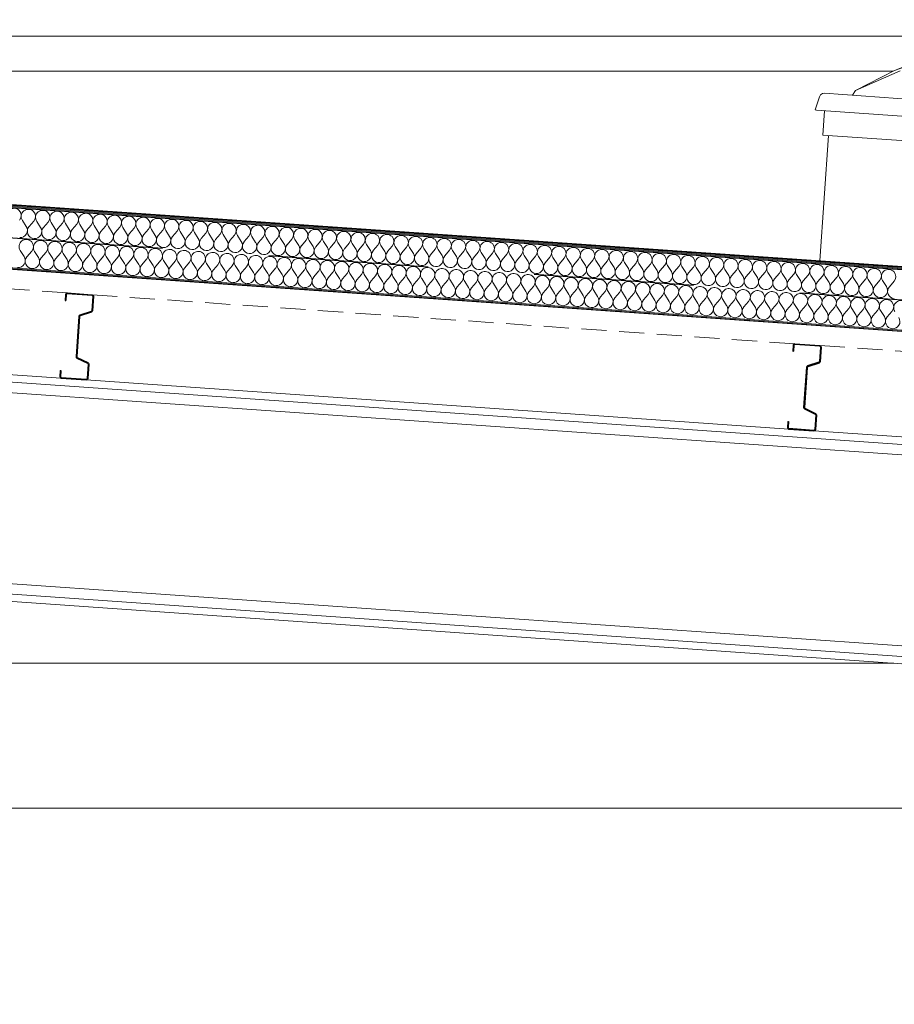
# Model space of a CAD drawing. Header units: millimetres. Extents: x 30792 to 66615, y -300 to 6970.
# Tile 31 of 58: x 50923 to 52661, y 5010 to 6968. Entities that reach past the tile are written whole.
import ezdxf

# ---------------------------------------------------------------- set-up
doc = ezdxf.new("R2010")
doc.units = ezdxf.units.MM
doc.header["$MEASUREMENT"] = 0
for name, pattern in [('Discontinu', [529.166651, 317.499995, -211.666656]), ('Pointillé', [75, 50, -25]), ('Wipeout_Contour', [1000, 0, -1000])]:
    doc.linetypes.add(name, pattern=pattern)
for name, color, linetype in [('Finitions - Etanchéité.5-Etanchéité', 7, 'Continuous'), ('Métal _ Charpente Couverture.Charp_Couv_Bard_Métal', 7, 'Continuous'), ('Métal _ Charpente.Charp_Couv_Bard_Métal', 7, 'Continuous'), ('Métal _ Finitions.Charp_Couv_Bard_Méta', 7, 'Continuous'), ('Nouveau_Plâtrerie _ Plafonds (Finition).Plâtrerie', 7, 'Continuous'), ('Nouveau_Structure _ Murs maçonnés.GO', 7, 'Continuous')]:
    doc.layers.add(name, color=color, linetype=linetype)
pattern_1 = [(135, (0, 0), (79.54951, 79.54951), []), (135, (-26.52, -26.52), (79.54951, 79.54951), [])]

# ---------------------------------------------------------------- blocks, each defined once
blk = doc.blocks.new('Élément de coupe_32')
at = {"layer": 'Nouveau_Structure _ Murs maçonnés.GO', "color": 251, "linetype": 'Continuous', "lineweight": 15, "true_color": 0x6a6a6a}
blk.add_line((40780, 5400), (56777.3, 5400), dxfattribs=at)
blk = doc.blocks.new('*X38')
at = {"layer": 'Finitions - Etanchéité.5-Etanchéité', "linetype": 'Continuous', "lineweight": 15, "true_color": 0x2e45b3}
blk.add_hatch(color=175, dxfattribs=at).paths.add_polyline_path([(63618.3, 5705.5), (63618.3, 5707.5), (48778.3, 6745.3), (48778.3, 6743.3)])
blk = doc.blocks.new('*X39')
at = {"layer": 'Finitions - Etanchéité.5-Etanchéité', "linetype": 'Continuous', "lineweight": 15, "true_color": 0x6a6a6a}
blk.add_hatch(color=251, dxfattribs=at).paths.add_polyline_path([(63618.3, 5707.5), (63618.3, 5709.5), (48778.3, 6747.3), (48778.3, 6745.3)])
blk = doc.blocks.new('*X40')
at = {"layer": 'Finitions - Etanchéité.5-Etanchéité', "linetype": 'Continuous', "lineweight": 15, "true_color": 0xe8e8e8}
blk.add_hatch(color=254, dxfattribs=at).paths.add_polyline_path([(63618.3, 5709.5), (63618.3, 5711.6), (48778.3, 6749.3), (48778.3, 6747.3)])
blk = doc.blocks.new('*X41')
at = {"layer": 'Finitions - Etanchéité.5-Etanchéité', "color": 2, "linetype": 'Continuous', "lineweight": 15, "true_color": 0xfee600}
for p, q in [((50928, 6568.6), (50935.7, 6556.6)), ((50950.8, 6567), (50941.4, 6556.2)), ((50956.5, 6566.6), (50964.2, 6554.6)), ((50979.3, 6565), (50969.9, 6554.2)), ((50985, 6564.6), (50992.7, 6552.6)), ((51007.8, 6563), (50998.4, 6552.2)), ((51013.5, 6562.6), (51021.2, 6550.6)), ((51036.3, 6561), (51026.9, 6550.2)), ((51042, 6560.6), (51049.7, 6548.6)), ((51064.8, 6559), (51055.4, 6548.2)), ((51070.5, 6558.6), (51078.2, 6546.6)), ((51093.3, 6557), (51083.9, 6546.2)), ((51099, 6556.6), (51106.7, 6544.6)), ((51121.8, 6555), (51112.4, 6544.2)), ((51127.5, 6554.6), (51135.2, 6542.6)), ((51150.3, 6553), (51140.9, 6542.2)), ((51156, 6552.6), (51163.7, 6540.6)), ((51178.8, 6551), (51169.4, 6540.2)), ((51184.5, 6550.6), (51192.2, 6538.7)), ((51207.3, 6549.1), (51197.9, 6538.3)), ((51213, 6548.7), (51220.7, 6536.7)), ((51235.8, 6547.1), (51226.4, 6536.3)), ((51241.5, 6546.7), (51249.2, 6534.7)), ((51264.3, 6545.1), (51254.9, 6534.3)), ((51270, 6544.7), (51277.7, 6532.7)), ((51292.8, 6543.1), (51283.4, 6532.3)), ((51298.5, 6542.7), (51306.3, 6530.7)), ((51321.3, 6541.1), (51312, 6530.3)), ((51327, 6540.7), (51334.8, 6528.7)), ((51349.8, 6539.1), (51340.5, 6528.3)), ((51355.5, 6538.7), (51363.3, 6526.7)), ((51378.3, 6537.1), (51369, 6526.3)), ((51384, 6536.7), (51391.8, 6524.7)), ((51406.8, 6535.1), (51397.5, 6524.3)), ((51412.5, 6534.7), (51420.3, 6522.7)), ((51435.3, 6533.1), (51426, 6522.3)), ((51441, 6532.7), (51448.8, 6520.7)), ((51463.8, 6531.1), (51454.5, 6520.3)), ((51469.5, 6530.7), (51477.3, 6518.7)), ((51492.3, 6529.1), (51483, 6518.3)), ((51498, 6528.7), (51505.8, 6516.7)), ((51520.8, 6527.1), (51511.5, 6516.3)), ((51526.5, 6526.7), (51534.3, 6514.7)), ((51549.3, 6525.1), (51540, 6514.3)), ((51555, 6524.7), (51562.8, 6512.7)), ((51577.8, 6523.1), (51568.5, 6512.3)), ((51583.5, 6522.7), (51591.3, 6510.7)), ((51606.3, 6521.2), (51597, 6510.3)), ((51612, 6520.8), (51619.8, 6508.8)), ((51634.8, 6519.2), (51625.5, 6508.4)), ((51640.5, 6518.8), (51648.3, 6506.8)), ((51663.3, 6517.2), (51654, 6506.4)), ((51669, 6516.8), (51676.8, 6504.8)), ((51691.8, 6515.2), (51682.5, 6504.4)), ((51697.5, 6514.8), (51705.3, 6502.8)), ((51720.3, 6513.2), (51711, 6502.4)), ((51726, 6512.8), (51733.8, 6500.8)), ((51748.8, 6511.2), (51739.5, 6500.4)), ((51754.5, 6510.8), (51762.3, 6498.8)), ((51777.3, 6509.2), (51768, 6498.4)), ((51783, 6508.8), (51790.8, 6496.8)), ((51805.8, 6507.2), (51796.5, 6496.4)), ((51811.5, 6506.8), (51819.3, 6494.8)), ((51834.3, 6505.2), (51825, 6494.4)), ((51840, 6504.8), (51847.8, 6492.8)), ((51862.8, 6503.2), (51853.5, 6492.4)), ((51868.5, 6502.8), (51876.3, 6490.8)), ((51891.3, 6501.2), (51882, 6490.4)), ((51897, 6500.8), (51904.8, 6488.8)), ((51919.8, 6499.2), (51910.5, 6488.4)), ((51925.5, 6498.8), (51933.3, 6486.8)), ((51948.3, 6497.2), (51939, 6486.4)), ((51954, 6496.8), (51961.8, 6484.8)), ((51976.8, 6495.2), (51967.5, 6484.4)), ((51982.5, 6494.8), (51990.3, 6482.8)), ((52005.3, 6493.3), (51996, 6482.4)), ((52011, 6492.9), (52018.8, 6480.9)), ((52033.8, 6491.3), (52024.5, 6480.5)), ((52039.5, 6490.9), (52047.3, 6478.9)), ((52062.3, 6489.3), (52053, 6478.5)), ((52068, 6488.9), (52075.8, 6476.9)), ((52090.8, 6487.3), (52081.5, 6476.5)), ((52096.5, 6486.9), (52104.3, 6474.9)), ((52119.4, 6485.3), (52110, 6474.5)), ((52125.1, 6484.9), (52132.8, 6472.9)), ((52147.9, 6483.3), (52138.5, 6472.5)), ((52153.6, 6482.9), (52161.3, 6470.9)), ((52176.4, 6481.3), (52167, 6470.5)), ((52182.1, 6480.9), (52189.8, 6468.9)), ((52204.9, 6479.3), (52195.5, 6468.5)), ((52210.6, 6478.9), (52218.3, 6466.9)), ((52233.4, 6477.3), (52224, 6466.5)), ((52239.1, 6476.9), (52246.8, 6464.9)), ((52261.9, 6475.3), (52252.5, 6464.5)), ((52267.6, 6474.9), (52275.3, 6462.9)), ((52290.4, 6473.3), (52281, 6462.5)), ((52296.1, 6472.9), (52303.8, 6460.9)), ((52318.9, 6471.3), (52309.5, 6460.5)), ((52324.6, 6470.9), (52332.3, 6458.9)), ((52347.4, 6469.3), (52338, 6458.5)), ((52353.1, 6468.9), (52360.8, 6456.9)), ((52375.9, 6467.3), (52366.5, 6456.5)), ((52381.6, 6466.9), (52389.3, 6454.9)), ((52404.4, 6465.3), (52395, 6454.5)), ((52410.1, 6464.9), (52417.8, 6453)), ((52432.9, 6463.4), (52423.5, 6452.6)), ((52438.6, 6463), (52446.3, 6451)), ((52461.4, 6461.4), (52452, 6450.6)), ((52467.1, 6461), (52474.8, 6449)), ((52489.9, 6459.4), (52480.5, 6448.6)), ((52495.6, 6459), (52503.3, 6447)), ((52518.4, 6457.4), (52509, 6446.6)), ((52524.1, 6457), (52531.8, 6445)), ((52546.9, 6455.4), (52537.5, 6444.6)), ((52552.6, 6455), (52560.3, 6443)), ((52575.4, 6453.4), (52566, 6442.6)), ((52581.1, 6453), (52588.8, 6441)), ((52603.9, 6451.4), (52594.5, 6440.6)), ((52609.6, 6451), (52617.3, 6439)), ((52632.4, 6449.4), (52623, 6438.6)), ((52638.1, 6449), (52645.8, 6437)), ((52660.9, 6447.4), (52651.5, 6436.6))]:
    blk.add_line(p, q, dxfattribs=at)
for centre, start, end in [((50911.5, 6578.3), 319.1301, 212.8699), ((50940, 6576.3), 319.1301, 212.8699), ((50968.5, 6574.3), 319.1301, 212.8699), ((50997, 6572.4), 319.1301, 212.8699), ((51025.5, 6570.4), 319.1301, 212.8699), ((51054, 6568.4), 319.1301, 212.8699), ((51082.5, 6566.4), 319.1301, 212.8699), ((51111, 6564.4), 319.1301, 212.8699), ((51139.5, 6562.4), 319.1301, 212.8699), ((51168, 6560.4), 319.1301, 212.8699), ((51196.5, 6558.4), 319.1301, 212.8699), ((51225, 6556.4), 319.1301, 212.8699), ((51253.5, 6554.4), 319.1301, 212.8699), ((51282, 6552.4), 319.1301, 212.8699), ((51310.5, 6550.4), 319.1301, 212.8699), ((51339, 6548.4), 319.1301, 212.8699), ((51367.5, 6546.4), 319.1301, 212.8699), ((50923.7, 6548.8), 266, 32.8699), ((50952.2, 6546.8), 139.1301, 266), ((50952.2, 6546.8), 266, 32.8699), ((50980.7, 6544.8), 139.1301, 266), ((50980.7, 6544.8), 266, 32.8699), ((51009.2, 6542.9), 139.1301, 266), ((51009.2, 6542.9), 266, 32.8699), ((51037.7, 6540.9), 139.1301, 266), ((51037.7, 6540.9), 266, 32.8699), ((51066.2, 6538.9), 139.1301, 266), ((51066.2, 6538.9), 266, 32.8699), ((51094.7, 6536.9), 139.1301, 266), ((51094.7, 6536.9), 266, 32.8699), ((51123.2, 6534.9), 139.1301, 266), ((51123.2, 6534.9), 266, 32.8699), ((51151.7, 6532.9), 139.1301, 266), ((51151.7, 6532.9), 266, 32.8699), ((51180.2, 6530.9), 139.1301, 266), ((51396, 6544.5), 319.1301, 212.8699), ((51424.5, 6542.5), 319.1301, 212.8699), ((51453, 6540.5), 319.1301, 212.8699), ((51481.5, 6538.5), 319.1301, 212.8699), ((51510, 6536.5), 319.1301, 212.8699), ((51538.5, 6534.5), 319.1301, 212.8699), ((51567, 6532.5), 319.1301, 212.8699), ((51595.5, 6530.5), 319.1301, 212.8699), ((51624, 6528.5), 319.1301, 212.8699), ((51652.5, 6526.5), 319.1301, 212.8699), ((51180.2, 6530.9), 266, 32.8699), ((51208.7, 6528.9), 139.1301, 266), ((51208.7, 6528.9), 266, 32.8699), ((51237.2, 6526.9), 139.1301, 266), ((51237.2, 6526.9), 266, 32.8699), ((51265.8, 6524.9), 139.1301, 266), ((51265.8, 6524.9), 266, 32.8699), ((51294.3, 6522.9), 139.1301, 266), ((51294.3, 6522.9), 266, 32.8699), ((51322.8, 6520.9), 139.1301, 266), ((51322.8, 6520.9), 266, 32.8699), ((51351.3, 6518.9), 139.1301, 266), ((51351.3, 6518.9), 266, 32.8699), ((51379.8, 6516.9), 139.1301, 266), ((51379.8, 6516.9), 266, 32.8699), ((51408.3, 6515), 139.1301, 266), ((51408.3, 6515), 266, 32.8699), ((51436.8, 6513), 139.1301, 266), ((51436.8, 6513), 266, 32.8699), ((51465.3, 6511), 139.1301, 266), ((51681, 6524.5), 319.1301, 212.8699), ((51709.5, 6522.5), 319.1301, 212.8699), ((51738, 6520.5), 319.1301, 212.8699), ((51766.5, 6518.5), 319.1301, 212.8699), ((51795, 6516.5), 319.1301, 212.8699), ((51823.5, 6514.6), 319.1301, 212.8699), ((51852, 6512.6), 319.1301, 212.8699), ((51880.5, 6510.6), 319.1301, 212.8699), ((51909, 6508.6), 319.1301, 212.8699), ((51937.5, 6506.6), 319.1301, 212.8699), ((51465.3, 6511), 266, 32.8699), ((51493.8, 6509), 139.1301, 266), ((51493.8, 6509), 266, 32.8699), ((51522.3, 6507), 139.1301, 266), ((51522.3, 6507), 266, 32.8699), ((51550.8, 6505), 139.1301, 266), ((51550.8, 6505), 266, 32.8699), ((51579.3, 6503), 139.1301, 266), ((51579.3, 6503), 266, 32.8699), ((51607.8, 6501), 139.1301, 266), ((51607.8, 6501), 266, 32.8699), ((51636.3, 6499), 139.1301, 266), ((51636.3, 6499), 266, 32.8699), ((51664.8, 6497), 139.1301, 266), ((51664.8, 6497), 266, 32.8699), ((51693.3, 6495), 139.1301, 266), ((51693.3, 6495), 266, 32.8699), ((51721.8, 6493), 139.1301, 266), ((51721.8, 6493), 266, 32.8699), ((51966, 6504.6), 319.1301, 212.8699), ((51994.5, 6502.6), 319.1301, 212.8699), ((52023, 6500.6), 319.1301, 212.8699), ((52051.5, 6498.6), 319.1301, 212.8699), ((52080, 6496.6), 319.1301, 212.8699), ((52108.5, 6494.6), 319.1301, 212.8699), ((52137, 6492.6), 319.1301, 212.8699), ((52165.6, 6490.6), 319.1301, 212.8699), ((52194.1, 6488.6), 319.1301, 212.8699), ((52222.6, 6486.7), 319.1301, 212.8699), ((51750.3, 6491), 139.1301, 266), ((51750.3, 6491), 266, 32.8699), ((51778.8, 6489), 139.1301, 266), ((51778.8, 6489), 266, 32.8699), ((51807.3, 6487.1), 139.1301, 266), ((51807.3, 6487.1), 266, 32.8699), ((51835.8, 6485.1), 139.1301, 266), ((51835.8, 6485.1), 266, 32.8699), ((51864.3, 6483.1), 139.1301, 266), ((51864.3, 6483.1), 266, 32.8699), ((51892.8, 6481.1), 139.1301, 266), ((51892.8, 6481.1), 266, 32.8699), ((51921.3, 6479.1), 139.1301, 266), ((51921.3, 6479.1), 266, 32.8699), ((51949.8, 6477.1), 139.1301, 266), ((51949.8, 6477.1), 266, 32.8699), ((51978.3, 6475.1), 139.1301, 266), ((51978.3, 6475.1), 266, 32.8699), ((52006.8, 6473.1), 139.1301, 266), ((52251.1, 6484.7), 319.1301, 212.8699), ((52279.6, 6482.7), 319.1301, 212.8699), ((52308.1, 6480.7), 319.1301, 212.8699), ((52336.6, 6478.7), 319.1301, 212.8699), ((52365.1, 6476.7), 319.1301, 212.8699), ((52393.6, 6474.7), 319.1301, 212.8699), ((52422.1, 6472.7), 319.1301, 212.8699), ((52450.6, 6470.7), 319.1301, 212.8699), ((52479.1, 6468.7), 319.1301, 212.8699), ((52507.6, 6466.7), 319.1301, 212.8699), ((52006.8, 6473.1), 266, 32.8699), ((52035.3, 6471.1), 139.1301, 266), ((52035.3, 6471.1), 266, 32.8699), ((52063.8, 6469.1), 139.1301, 266), ((52063.8, 6469.1), 266, 32.8699), ((52092.3, 6467.1), 139.1301, 266), ((52092.3, 6467.1), 266, 32.8699), ((52120.8, 6465.1), 139.1301, 266), ((52120.8, 6465.1), 266, 32.8699), ((52149.3, 6463.1), 139.1301, 266), ((52149.3, 6463.1), 266, 32.8699), ((52177.8, 6461.1), 139.1301, 266), ((52177.8, 6461.1), 266, 32.8699), ((52206.3, 6459.1), 139.1301, 266), ((52206.3, 6459.1), 266, 32.8699), ((52234.8, 6457.2), 139.1301, 266), ((52234.8, 6457.2), 266, 32.8699), ((52263.3, 6455.2), 139.1301, 266), ((52263.3, 6455.2), 266, 32.8699), ((52291.8, 6453.2), 139.1301, 266), ((52536.1, 6464.7), 319.1301, 212.8699), ((52564.6, 6462.7), 319.1301, 212.8699), ((52593.1, 6460.7), 319.1301, 212.8699), ((52621.6, 6458.8), 319.1301, 212.8699), ((52650.1, 6456.8), 319.1301, 212.8699), ((52291.8, 6453.2), 266, 32.8699), ((52320.3, 6451.2), 139.1301, 266), ((52320.3, 6451.2), 266, 32.8699), ((52348.8, 6449.2), 139.1301, 266), ((52348.8, 6449.2), 266, 32.8699), ((52377.3, 6447.2), 139.1301, 266), ((52377.3, 6447.2), 266, 32.8699), ((52405.8, 6445.2), 139.1301, 266), ((52405.8, 6445.2), 266, 32.8699), ((52434.3, 6443.2), 139.1301, 266), ((52434.3, 6443.2), 266, 32.8699), ((52462.8, 6441.2), 139.1301, 266), ((52462.8, 6441.2), 266, 32.8699), ((52491.3, 6439.2), 139.1301, 266), ((52491.3, 6439.2), 266, 32.8699), ((52519.8, 6437.2), 139.1301, 266), ((52519.8, 6437.2), 266, 32.8699), ((52548.3, 6435.2), 139.1301, 266), ((52548.3, 6435.2), 266, 32.8699), ((52576.8, 6433.2), 139.1301, 266), ((52576.8, 6433.2), 266, 32.8699), ((52605.3, 6431.2), 139.1301, 266), ((52605.3, 6431.2), 266, 32.8699), ((52633.8, 6429.3), 139.1301, 266), ((52633.8, 6429.3), 266, 32.8699), ((52662.3, 6427.3), 139.1301, 266)]:
    blk.add_arc(centre, 14.3, start, end, dxfattribs=at)
blk = doc.blocks.new('*X42')
at = {"layer": 'Finitions - Etanchéité.5-Etanchéité', "color": 2, "linetype": 'Continuous', "lineweight": 15, "true_color": 0xfee600}
for p, q in [((50923.8, 6508.7), (50931.5, 6496.7)), ((50946.6, 6507.1), (50937.2, 6496.3)), ((50952.3, 6506.7), (50960, 6494.7)), ((50975.1, 6505.1), (50965.7, 6494.3)), ((50980.8, 6504.7), (50988.5, 6492.7)), ((51003.6, 6503.2), (50994.2, 6492.3)), ((51009.3, 6502.8), (51017, 6490.8)), ((51032.1, 6501.2), (51022.7, 6490.4)), ((51037.8, 6500.8), (51045.5, 6488.8)), ((51060.6, 6499.2), (51051.2, 6488.4)), ((51066.3, 6498.8), (51074.1, 6486.8)), ((51089.1, 6497.2), (51079.8, 6486.4)), ((51094.8, 6496.8), (51102.6, 6484.8)), ((51117.6, 6495.2), (51108.3, 6484.4)), ((51123.3, 6494.8), (51131.1, 6482.8)), ((51146.1, 6493.2), (51136.8, 6482.4)), ((51151.8, 6492.8), (51159.6, 6480.8)), ((51174.6, 6491.2), (51165.3, 6480.4)), ((51180.3, 6490.8), (51188.1, 6478.8)), ((51203.1, 6489.2), (51193.8, 6478.4)), ((51208.8, 6488.8), (51216.6, 6476.8)), ((51231.6, 6487.2), (51222.3, 6476.4)), ((51237.3, 6486.8), (51245.1, 6474.8)), ((51260.1, 6485.2), (51250.8, 6474.4)), ((51265.8, 6484.8), (51273.6, 6472.8)), ((51288.6, 6483.2), (51279.3, 6472.4)), ((51294.3, 6482.8), (51302.1, 6470.8)), ((51317.1, 6481.2), (51307.8, 6470.4)), ((51322.8, 6480.8), (51330.6, 6468.8)), ((51345.6, 6479.2), (51336.3, 6468.4)), ((51351.3, 6478.8), (51359.1, 6466.8)), ((51374.1, 6477.2), (51364.8, 6466.4)), ((51379.8, 6476.8), (51387.6, 6464.8)), ((51402.6, 6475.3), (51393.3, 6464.4)), ((51408.3, 6474.9), (51416.1, 6462.9)), ((51431.1, 6473.3), (51421.8, 6462.5)), ((51436.8, 6472.9), (51444.6, 6460.9)), ((51459.6, 6471.3), (51450.3, 6460.5)), ((51465.3, 6470.9), (51473.1, 6458.9)), ((51488.1, 6469.3), (51478.8, 6458.5)), ((51493.8, 6468.9), (51501.6, 6456.9)), ((51516.6, 6467.3), (51507.3, 6456.5)), ((51522.3, 6466.9), (51530.1, 6454.9)), ((51545.1, 6465.3), (51535.8, 6454.5)), ((51550.8, 6464.9), (51558.6, 6452.9)), ((51573.6, 6463.3), (51564.3, 6452.5)), ((51579.3, 6462.9), (51587.1, 6450.9)), ((51602.1, 6461.3), (51592.8, 6450.5)), ((51607.8, 6460.9), (51615.6, 6448.9)), ((51630.6, 6459.3), (51621.3, 6448.5)), ((51636.3, 6458.9), (51644.1, 6446.9)), ((51659.1, 6457.3), (51649.8, 6446.5)), ((51664.8, 6456.9), (51672.6, 6444.9)), ((51687.6, 6455.3), (51678.3, 6444.5)), ((51693.3, 6454.9), (51701.1, 6442.9)), ((51716.1, 6453.3), (51706.8, 6442.5)), ((51721.8, 6452.9), (51729.6, 6440.9)), ((51744.6, 6451.3), (51735.3, 6440.5)), ((51750.3, 6450.9), (51758.1, 6438.9)), ((51773.1, 6449.3), (51763.8, 6438.5)), ((51778.8, 6448.9), (51786.6, 6436.9)), ((51801.6, 6447.3), (51792.3, 6436.5)), ((51807.3, 6446.9), (51815.1, 6435)), ((51830.1, 6445.4), (51820.8, 6434.6)), ((51835.8, 6445), (51843.6, 6433)), ((51858.6, 6443.4), (51849.3, 6432.6)), ((51864.3, 6443), (51872.1, 6431)), ((51887.2, 6441.4), (51877.8, 6430.6)), ((51892.9, 6441), (51900.6, 6429)), ((51915.7, 6439.4), (51906.3, 6428.6)), ((51921.4, 6439), (51929.1, 6427)), ((51944.2, 6437.4), (51934.8, 6426.6)), ((51949.9, 6437), (51957.6, 6425)), ((51972.7, 6435.4), (51963.3, 6424.6)), ((51978.4, 6435), (51986.1, 6423)), ((52001.2, 6433.4), (51991.8, 6422.6)), ((52006.9, 6433), (52014.6, 6421)), ((52029.7, 6431.4), (52020.3, 6420.6)), ((52035.4, 6431), (52043.1, 6419)), ((52058.2, 6429.4), (52048.8, 6418.6)), ((52063.9, 6429), (52071.6, 6417)), ((52086.7, 6427.4), (52077.3, 6416.6)), ((52092.4, 6427), (52100.1, 6415)), ((52115.2, 6425.4), (52105.8, 6414.6)), ((52120.9, 6425), (52128.6, 6413)), ((52143.7, 6423.4), (52134.3, 6412.6)), ((52149.4, 6423), (52157.1, 6411)), ((52172.2, 6421.4), (52162.8, 6410.6)), ((52177.9, 6421), (52185.6, 6409)), ((52200.7, 6419.4), (52191.3, 6408.6)), ((52206.4, 6419), (52214.1, 6407)), ((52229.2, 6417.5), (52219.8, 6406.6)), ((52234.9, 6417.1), (52242.6, 6405.1)), ((52257.7, 6415.5), (52248.3, 6404.7)), ((52263.4, 6415.1), (52271.1, 6403.1)), ((52286.2, 6413.5), (52276.8, 6402.7)), ((52291.9, 6413.1), (52299.6, 6401.1)), ((52314.7, 6411.5), (52305.3, 6400.7)), ((52320.4, 6411.1), (52328.1, 6399.1)), ((52343.2, 6409.5), (52333.8, 6398.7)), ((52348.9, 6409.1), (52356.6, 6397.1)), ((52371.7, 6407.5), (52362.3, 6396.7)), ((52377.4, 6407.1), (52385.1, 6395.1)), ((52400.2, 6405.5), (52390.8, 6394.7)), ((52405.9, 6405.1), (52413.6, 6393.1)), ((52428.7, 6403.5), (52419.3, 6392.7)), ((52434.4, 6403.1), (52442.1, 6391.1)), ((52457.2, 6401.5), (52447.8, 6390.7)), ((52462.9, 6401.1), (52470.6, 6389.1)), ((52485.7, 6399.5), (52476.3, 6388.7)), ((52491.4, 6399.1), (52499.1, 6387.1)), ((52514.2, 6397.5), (52504.8, 6386.7)), ((52519.9, 6397.1), (52527.6, 6385.1)), ((52542.7, 6395.5), (52533.3, 6384.7)), ((52548.4, 6395.1), (52556.1, 6383.1)), ((52571.2, 6393.5), (52561.8, 6382.7)), ((52576.9, 6393.1), (52584.6, 6381.1)), ((52599.7, 6391.5), (52590.3, 6380.7)), ((52605.4, 6391.1), (52613.1, 6379.1)), ((52628.2, 6389.5), (52618.9, 6378.7)), ((52633.9, 6389.2), (52641.7, 6377.2)), ((52656.7, 6387.6), (52647.4, 6376.8))]:
    blk.add_line(p, q, dxfattribs=at)
for centre, start, end in [((50935.8, 6516.5), 319.1301, 212.8699), ((50964.3, 6514.5), 319.1301, 212.8699), ((50992.8, 6512.5), 319.1301, 212.8699), ((51021.3, 6510.5), 319.1301, 212.8699), ((51049.8, 6508.5), 319.1301, 212.8699), ((51078.3, 6506.5), 319.1301, 212.8699), ((51106.8, 6504.5), 319.1301, 212.8699), ((51135.3, 6502.5), 319.1301, 212.8699), ((51163.8, 6500.5), 319.1301, 212.8699), ((51192.3, 6498.5), 319.1301, 212.8699), ((51220.8, 6496.6), 319.1301, 212.8699), ((51249.3, 6494.6), 319.1301, 212.8699), ((51277.8, 6492.6), 319.1301, 212.8699), ((51306.3, 6490.6), 319.1301, 212.8699), ((51334.8, 6488.6), 319.1301, 212.8699), ((51363.3, 6486.6), 319.1301, 212.8699), ((50919.5, 6489), 266, 32.8699), ((50948, 6487), 139.1301, 266), ((50948, 6487), 266, 32.8699), ((50976.5, 6485), 139.1301, 266), ((50976.5, 6485), 266, 32.8699), ((51005, 6483), 139.1301, 266), ((51005, 6483), 266, 32.8699), ((51033.6, 6481), 139.1301, 266), ((51033.6, 6481), 266, 32.8699), ((51062.1, 6479), 139.1301, 266), ((51062.1, 6479), 266, 32.8699), ((51090.6, 6477), 139.1301, 266), ((51090.6, 6477), 266, 32.8699), ((51119.1, 6475), 139.1301, 266), ((51119.1, 6475), 266, 32.8699), ((51147.6, 6473), 139.1301, 266), ((51391.8, 6484.6), 319.1301, 212.8699), ((51420.3, 6482.6), 319.1301, 212.8699), ((51448.8, 6480.6), 319.1301, 212.8699), ((51477.3, 6478.6), 319.1301, 212.8699), ((51505.8, 6476.6), 319.1301, 212.8699), ((51534.3, 6474.6), 319.1301, 212.8699), ((51562.8, 6472.6), 319.1301, 212.8699), ((51591.3, 6470.6), 319.1301, 212.8699), ((51619.8, 6468.7), 319.1301, 212.8699), ((51147.6, 6473), 266, 32.8699), ((51176.1, 6471), 139.1301, 266), ((51176.1, 6471), 266, 32.8699), ((51204.6, 6469.1), 139.1301, 266), ((51204.6, 6469.1), 266, 32.8699), ((51233.1, 6467.1), 139.1301, 266), ((51233.1, 6467.1), 266, 32.8699), ((51261.6, 6465.1), 139.1301, 266), ((51261.6, 6465.1), 266, 32.8699), ((51290.1, 6463.1), 139.1301, 266), ((51290.1, 6463.1), 266, 32.8699), ((51318.6, 6461.1), 139.1301, 266), ((51318.6, 6461.1), 266, 32.8699), ((51347.1, 6459.1), 139.1301, 266), ((51347.1, 6459.1), 266, 32.8699), ((51375.6, 6457.1), 139.1301, 266), ((51375.6, 6457.1), 266, 32.8699), ((51404.1, 6455.1), 139.1301, 266), ((51404.1, 6455.1), 266, 32.8699), ((51432.6, 6453.1), 139.1301, 266), ((51648.3, 6466.7), 319.1301, 212.8699), ((51676.8, 6464.7), 319.1301, 212.8699), ((51705.3, 6462.7), 319.1301, 212.8699), ((51733.8, 6460.7), 319.1301, 212.8699), ((51762.3, 6458.7), 319.1301, 212.8699), ((51790.8, 6456.7), 319.1301, 212.8699), ((51819.3, 6454.7), 319.1301, 212.8699), ((51847.8, 6452.7), 319.1301, 212.8699), ((51876.3, 6450.7), 319.1301, 212.8699), ((51904.8, 6448.7), 319.1301, 212.8699), ((51432.6, 6453.1), 266, 32.8699), ((51461.1, 6451.1), 139.1301, 266), ((51461.1, 6451.1), 266, 32.8699), ((51489.6, 6449.1), 139.1301, 266), ((51489.6, 6449.1), 266, 32.8699), ((51518.1, 6447.1), 139.1301, 266), ((51518.1, 6447.1), 266, 32.8699), ((51546.6, 6445.1), 139.1301, 266), ((51546.6, 6445.1), 266, 32.8699), ((51575.1, 6443.1), 139.1301, 266), ((51575.1, 6443.1), 266, 32.8699), ((51603.6, 6441.1), 139.1301, 266), ((51603.6, 6441.1), 266, 32.8699), ((51632.1, 6439.2), 139.1301, 266), ((51632.1, 6439.2), 266, 32.8699), ((51660.6, 6437.2), 139.1301, 266), ((51660.6, 6437.2), 266, 32.8699), ((51689.1, 6435.2), 139.1301, 266), ((51689.1, 6435.2), 266, 32.8699), ((51717.6, 6433.2), 139.1301, 266), ((51933.4, 6446.7), 319.1301, 212.8699), ((51961.9, 6444.7), 319.1301, 212.8699), ((51990.4, 6442.7), 319.1301, 212.8699), ((52018.9, 6440.8), 319.1301, 212.8699), ((52047.4, 6438.8), 319.1301, 212.8699), ((52075.9, 6436.8), 319.1301, 212.8699), ((52104.4, 6434.8), 319.1301, 212.8699), ((52132.9, 6432.8), 319.1301, 212.8699), ((52161.4, 6430.8), 319.1301, 212.8699), ((52189.9, 6428.8), 319.1301, 212.8699), ((51717.6, 6433.2), 266, 32.8699), ((51746.1, 6431.2), 139.1301, 266), ((51746.1, 6431.2), 266, 32.8699), ((51774.6, 6429.2), 139.1301, 266), ((51774.6, 6429.2), 266, 32.8699), ((51803.1, 6427.2), 139.1301, 266), ((51803.1, 6427.2), 266, 32.8699), ((51831.6, 6425.2), 139.1301, 266), ((51831.6, 6425.2), 266, 32.8699), ((51860.1, 6423.2), 139.1301, 266), ((51860.1, 6423.2), 266, 32.8699), ((51888.6, 6421.2), 139.1301, 266), ((51888.6, 6421.2), 266, 32.8699), ((51917.1, 6419.2), 139.1301, 266), ((51917.1, 6419.2), 266, 32.8699), ((51945.6, 6417.2), 139.1301, 266), ((51945.6, 6417.2), 266, 32.8699), ((51974.1, 6415.2), 139.1301, 266), ((51974.1, 6415.2), 266, 32.8699), ((52002.6, 6413.2), 139.1301, 266), ((52218.4, 6426.8), 319.1301, 212.8699), ((52246.9, 6424.8), 319.1301, 212.8699), ((52275.4, 6422.8), 319.1301, 212.8699), ((52303.9, 6420.8), 319.1301, 212.8699), ((52332.4, 6418.8), 319.1301, 212.8699), ((52360.9, 6416.8), 319.1301, 212.8699), ((52389.4, 6414.8), 319.1301, 212.8699), ((52417.9, 6412.8), 319.1301, 212.8699), ((52446.4, 6410.9), 319.1301, 212.8699), ((52474.9, 6408.9), 319.1301, 212.8699), ((52002.6, 6413.2), 266, 32.8699), ((52031.1, 6411.3), 139.1301, 266), ((52031.1, 6411.3), 266, 32.8699), ((52059.6, 6409.3), 139.1301, 266), ((52059.6, 6409.3), 266, 32.8699), ((52088.1, 6407.3), 139.1301, 266), ((52088.1, 6407.3), 266, 32.8699), ((52116.6, 6405.3), 139.1301, 266), ((52116.6, 6405.3), 266, 32.8699), ((52145.1, 6403.3), 139.1301, 266), ((52145.1, 6403.3), 266, 32.8699), ((52173.6, 6401.3), 139.1301, 266), ((52173.6, 6401.3), 266, 32.8699), ((52202.1, 6399.3), 139.1301, 266), ((52202.1, 6399.3), 266, 32.8699), ((52230.6, 6397.3), 139.1301, 266), ((52230.6, 6397.3), 266, 32.8699), ((52259.1, 6395.3), 139.1301, 266), ((52259.1, 6395.3), 266, 32.8699), ((52287.6, 6393.3), 139.1301, 266), ((52503.4, 6406.9), 319.1301, 212.8699), ((52531.9, 6404.9), 319.1301, 212.8699), ((52560.4, 6402.9), 319.1301, 212.8699), ((52588.9, 6400.9), 319.1301, 212.8699), ((52617.4, 6398.9), 319.1301, 212.8699), ((52645.9, 6396.9), 319.1301, 212.8699), ((52674.4, 6394.9), 319.1301, 212.8699), ((52287.6, 6393.3), 266, 32.8699), ((52316.1, 6391.3), 139.1301, 266), ((52316.1, 6391.3), 266, 32.8699), ((52344.6, 6389.3), 139.1301, 266), ((52344.6, 6389.3), 266, 32.8699), ((52373.1, 6387.3), 139.1301, 266), ((52373.1, 6387.3), 266, 32.8699), ((52401.6, 6385.3), 139.1301, 266), ((52401.6, 6385.3), 266, 32.8699), ((52430.1, 6383.4), 139.1301, 266), ((52430.1, 6383.4), 266, 32.8699), ((52458.6, 6381.4), 139.1301, 266), ((52458.6, 6381.4), 266, 32.8699), ((52487.1, 6379.4), 139.1301, 266), ((52487.1, 6379.4), 266, 32.8699), ((52515.6, 6377.4), 139.1301, 266), ((52515.6, 6377.4), 266, 32.8699), ((52544.1, 6375.4), 139.1301, 266), ((52544.1, 6375.4), 266, 32.8699), ((52572.6, 6373.4), 139.1301, 266), ((52572.6, 6373.4), 266, 32.8699), ((52601.2, 6371.4), 139.1301, 266), ((52601.2, 6371.4), 266, 32.8699), ((52629.7, 6369.4), 139.1301, 266), ((52629.7, 6369.4), 266, 32.8699), ((52658.2, 6367.4), 139.1301, 266), ((52658.2, 6367.4), 266, 32.8699)]:
    blk.add_arc(centre, 14.3, start, end, dxfattribs=at)
blk = doc.blocks.new('Élément de coupe_34')
at = {"layer": 'Finitions - Etanchéité.5-Etanchéité', "linetype": 'Continuous', "lineweight": 15, "true_color": 0x3e35cc}
blk.add_hatch(color=182, dxfattribs=at).paths.add_polyline_path([(63618.3, 5583.2), (63618.3, 5585.2), (48778.3, 6623), (48778.3, 6621)])
at = {"layer": 'Finitions - Etanchéité.5-Etanchéité', "linetype": 'Continuous', "lineweight": 15, "true_color": 0x2e45b3}
h = blk.add_hatch(dxfattribs=at)
h.set_pattern_fill('Acier', color=175, style=0, pattern_type=2)
h.set_pattern_definition([(41, (0, 0), (-73.80664, 84.90483), []), (41, (-24.6, 28.3), (-73.80664, 84.90483), [])])
h.paths.add_polyline_path([(63618.3, 5582.3), (63618.3, 5583.2), (48778.3, 6621), (48778.3, 6620.1)])
at = {"layer": 'Finitions - Etanchéité.5-Etanchéité', "lineweight": 0}
for name in ['*X40', '*X39', '*X38']:
    blk.add_blockref(name, (0, 0), dxfattribs=at)
at = {"color": 254, "linetype": 'Wipeout_Contour', "lineweight": 0, "ltscale": 226218.050054}
blk.add_wipeout([(63618.3, 5645.4), (63618.3, 5705.5), (48778.3, 6743.3), (48778.3, 6683.1)], dxfattribs=at).dxf.layer = 'Finitions - Etanchéité.5-Etanchéité'
at = {"layer": 'Finitions - Etanchéité.5-Etanchéité', "lineweight": 0}
blk.add_blockref('*X41', (0, 0), dxfattribs=at)
at = {"color": 254, "linetype": 'Wipeout_Contour', "lineweight": 0, "ltscale": 226191.088457}
blk.add_wipeout([(63618.3, 5585.2), (63618.3, 5645.4), (48778.3, 6683.1), (48778.3, 6623)], dxfattribs=at).dxf.layer = 'Finitions - Etanchéité.5-Etanchéité'
at = {"layer": 'Finitions - Etanchéité.5-Etanchéité', "color": 7, "linetype": 'Continuous', "lineweight": 25}
for p, q in [((48778.3, 6749.3), (63618.3, 5711.6)), ((48778.3, 6743.3), (63618.3, 5705.5))]:
    blk.add_line(p, q, dxfattribs=at)
at = {"layer": 'Finitions - Etanchéité.5-Etanchéité', "color": 7, "linetype": 'Continuous', "lineweight": 15}
for p, q in [((48778.3, 6747.3), (63618.3, 5709.5)), ((48778.3, 6745.3), (63618.3, 5707.5)), ((48778.3, 6623), (63618.3, 5585.2)), ((48778.3, 6621), (63618.3, 5583.2)), ((48778.3, 6620.1), (63618.3, 5582.3))]:
    blk.add_line(p, q, dxfattribs=at)
at = {"layer": 'Finitions - Etanchéité.5-Etanchéité', "color": 7, "linetype": 'Discontinu', "lineweight": 25}
blk.add_line((48778.3, 6683.1), (63618.3, 5645.4), dxfattribs=at)
at = {"layer": 'Finitions - Etanchéité.5-Etanchéité', "color": 251, "linetype": 'Pointillé', "lineweight": 15, "true_color": 0x6a6a6a}
for p, q in [((49620.4, 6522), (51016.9, 6424.3)), ((51066.8, 6420.8), (52463.4, 6323.2)), ((52513.3, 6319.7), (53909.9, 6222))]:
    blk.add_line(p, q, dxfattribs=at)
at = {"layer": 'Finitions - Etanchéité.5-Etanchéité', "lineweight": 0}
blk.add_blockref('*X42', (0, 0), dxfattribs=at)
blk = doc.blocks.new('Élément de coupe_45')
at = {"layer": 'Métal _ Charpente Couverture.Charp_Couv_Bard_Métal', "linetype": 'Continuous', "lineweight": 15, "true_color": 0x2e45b3}
h = blk.add_hatch(dxfattribs=at)
h.set_pattern_fill('Acier', color=175, style=0, pattern_type=2)
h.set_pattern_definition(pattern_1)
h.paths.add_polyline_path([(52463.4, 6323.2), (52461.2, 6322.4), (52460.2, 6320.4), (52459.4, 6308.4), (52460.9, 6308.3), (52461.7, 6320.3), (52462.2, 6321.3), (52463.3, 6321.7), (52513.2, 6318.2), (52514.2, 6317.7), (52514.6, 6316.6), (52512.6, 6287.7), (52512.2, 6286.9), (52511.5, 6286.4), (52488.8, 6279.1), (52487.3, 6278.1), (52486.7, 6276.4), (52481.1, 6196.6), (52481.5, 6194.9), (52482.8, 6193.7), (52504.3, 6183.3), (52505, 6182.7), (52505.2, 6181.9), (52503.1, 6153), (52502.6, 6152), (52501.5, 6151.6), (52451.7, 6155.1), (52450.6, 6155.6), (52450.3, 6156.7), (52451.1, 6168.7), (52449.6, 6168.8), (52448.8, 6156.8), (52449.5, 6154.6), (52451.6, 6153.6), (52501.4, 6150.1), (52503.6, 6150.8), (52504.6, 6152.9), (52506.7, 6181.8), (52506.3, 6183.5), (52505, 6184.7), (52483.5, 6195.1), (52482.8, 6195.7), (52482.6, 6196.5), (52488.2, 6276.3), (52488.5, 6277.1), (52489.2, 6277.6), (52512, 6284.9), (52513.4, 6285.9), (52514.1, 6287.6), (52516.1, 6316.5), (52515.3, 6318.7), (52513.3, 6319.7)])
at = {"layer": 'Métal _ Charpente Couverture.Charp_Couv_Bard_Métal', "color": 7, "linetype": 'Continuous', "lineweight": 25}
for p, q in [((52459.4, 6308.4), (52460.9, 6308.3)), ((52463.4, 6323.2), (52461.2, 6322.4)), ((52463.4, 6323.2), (52513.3, 6319.7)), ((52513.3, 6319.7), (52515.3, 6318.7)), ((52449.6, 6168.8), (52451.1, 6168.7))]:
    blk.add_line(p, q, dxfattribs=at)
at = {"layer": 'Métal _ Charpente Couverture.Charp_Couv_Bard_Métal', "color": 7, "linetype": 'Continuous', "lineweight": 25, "flags": 128}
for points in [[(52461.2, 6322.4), (52460.2, 6320.4), (52459.4, 6308.4)], [(52462.2, 6321.3), (52461.7, 6320.3), (52460.9, 6308.3)], [(52514.2, 6317.7), (52513.2, 6318.2), (52463.3, 6321.7), (52462.2, 6321.3)], [(52514.2, 6317.7), (52514.6, 6316.6), (52512.6, 6287.7), (52512.2, 6286.9)], [(52515.3, 6318.7), (52516.1, 6316.5), (52514.1, 6287.6), (52513.4, 6285.9)], [(52512.2, 6286.9), (52511.5, 6286.4), (52488.8, 6279.1), (52487.3, 6278.1)], [(52513.4, 6285.9), (52512, 6284.9), (52489.2, 6277.6), (52488.5, 6277.1)], [(52487.3, 6278.1), (52486.7, 6276.4), (52481.1, 6196.6), (52481.5, 6194.9)], [(52488.5, 6277.1), (52488.2, 6276.3), (52482.6, 6196.5), (52482.8, 6195.7)], [(52481.5, 6194.9), (52482.8, 6193.7), (52504.3, 6183.3), (52505, 6182.7)], [(52482.8, 6195.7), (52483.5, 6195.1), (52505, 6184.7), (52506.3, 6183.5)], [(52449.6, 6168.8), (52448.8, 6156.8), (52449.5, 6154.6)], [(52451.1, 6168.7), (52450.3, 6156.7), (52450.6, 6155.6)], [(52505, 6182.7), (52505.2, 6181.9), (52503.1, 6153), (52502.6, 6152)], [(52506.3, 6183.5), (52506.7, 6181.8), (52504.6, 6152.9), (52503.6, 6150.8)], [(52449.5, 6154.6), (52451.6, 6153.6), (52501.4, 6150.1), (52503.6, 6150.8)], [(52450.6, 6155.6), (52451.7, 6155.1), (52501.5, 6151.6), (52502.6, 6152)]]:
    blk.add_lwpolyline(points, dxfattribs=at)
blk = doc.blocks.new('Élément de coupe_46')
at = {"layer": 'Métal _ Charpente Couverture.Charp_Couv_Bard_Métal', "linetype": 'Continuous', "lineweight": 15, "true_color": 0x2e45b3}
h = blk.add_hatch(dxfattribs=at)
h.set_pattern_fill('Acier', color=175, style=0, pattern_type=2)
h.set_pattern_definition(pattern_1)
h.paths.add_polyline_path([(51016.9, 6424.3), (51014.8, 6423.6), (51013.7, 6421.5), (51012.9, 6409.6), (51014.4, 6409.5), (51015.2, 6421.4), (51015.8, 6422.5), (51016.8, 6422.8), (51066.7, 6419.3), (51067.7, 6418.8), (51068.1, 6417.7), (51066.1, 6388.8), (51065.8, 6388), (51065.1, 6387.5), (51042.3, 6380.2), (51040.9, 6379.2), (51040.2, 6377.6), (51034.7, 6297.8), (51035.1, 6296.1), (51036.3, 6294.9), (51057.8, 6284.5), (51058.5, 6283.9), (51058.7, 6283), (51056.7, 6254.1), (51056.2, 6253.1), (51055.1, 6252.7), (51005.2, 6256.2), (51004.2, 6256.7), (51003.8, 6257.8), (51004.6, 6269.8), (51003.1, 6269.9), (51002.3, 6257.9), (51003, 6255.8), (51005.1, 6254.7), (51055, 6251.2), (51057.1, 6252), (51058.2, 6254), (51060.2, 6282.9), (51059.8, 6284.6), (51058.5, 6285.8), (51037, 6296.2), (51036.4, 6296.8), (51036.2, 6297.7), (51041.7, 6377.5), (51042.1, 6378.3), (51042.8, 6378.8), (51065.5, 6386.1), (51067, 6387.1), (51067.6, 6388.7), (51069.6, 6417.6), (51068.9, 6419.8), (51066.8, 6420.8)])
at = {"layer": 'Métal _ Charpente Couverture.Charp_Couv_Bard_Métal', "color": 7, "linetype": 'Continuous', "lineweight": 25}
for p, q in [((51016.9, 6424.3), (51014.8, 6423.6)), ((51016.9, 6424.3), (51066.8, 6420.8)), ((51012.9, 6409.6), (51014.4, 6409.5)), ((51066.8, 6420.8), (51068.9, 6419.8)), ((51003.1, 6269.9), (51004.6, 6269.8))]:
    blk.add_line(p, q, dxfattribs=at)
at = {"layer": 'Métal _ Charpente Couverture.Charp_Couv_Bard_Métal', "color": 7, "linetype": 'Continuous', "lineweight": 25, "flags": 128}
for points in [[(51014.8, 6423.6), (51013.7, 6421.5), (51012.9, 6409.6)], [(51015.8, 6422.5), (51015.2, 6421.4), (51014.4, 6409.5)], [(51067.7, 6418.8), (51066.7, 6419.3), (51016.8, 6422.8), (51015.8, 6422.5)], [(51067.7, 6418.8), (51068.1, 6417.7), (51066.1, 6388.8), (51065.8, 6388)], [(51068.9, 6419.8), (51069.6, 6417.6), (51067.6, 6388.7), (51067, 6387.1)], [(51065.8, 6388), (51065.1, 6387.5), (51042.3, 6380.2), (51040.9, 6379.2)], [(51067, 6387.1), (51065.5, 6386.1), (51042.8, 6378.8), (51042.1, 6378.3)], [(51040.9, 6379.2), (51040.2, 6377.6), (51034.7, 6297.8), (51035.1, 6296.1)], [(51042.1, 6378.3), (51041.7, 6377.5), (51036.2, 6297.7), (51036.4, 6296.8)], [(51035.1, 6296.1), (51036.3, 6294.9), (51057.8, 6284.5), (51058.5, 6283.9)], [(51036.4, 6296.8), (51037, 6296.2), (51058.5, 6285.8), (51059.8, 6284.6)], [(51003.1, 6269.9), (51002.3, 6257.9), (51003, 6255.8)], [(51004.6, 6269.8), (51003.8, 6257.8), (51004.2, 6256.7)], [(51058.5, 6283.9), (51058.7, 6283), (51056.7, 6254.1), (51056.2, 6253.1)], [(51059.8, 6284.6), (51060.2, 6282.9), (51058.2, 6254), (51057.1, 6252)], [(51003, 6255.8), (51005.1, 6254.7), (51055, 6251.2), (51057.1, 6252)], [(51004.2, 6256.7), (51005.2, 6256.2), (51055.1, 6252.7), (51056.2, 6253.1)]]:
    blk.add_lwpolyline(points, dxfattribs=at)
blk = doc.blocks.new('Élément de coupe_63')
at = {"layer": 'Métal _ Finitions.Charp_Couv_Bard_Méta', "color": 7, "linetype": 'Continuous', "lineweight": 15}
for p, q in [((44748.8, 6935), (52855.4, 6935)), ((44940.1, 6865), (52658.3, 6865))]:
    blk.add_line(p, q, dxfattribs=at)
blk = doc.blocks.new('Élément de coupe_73')
at = {"layer": 'Nouveau_Plâtrerie _ Plafonds (Finition).Plâtrerie', "color": 7, "linetype": 'Continuous', "lineweight": 15}
blk.add_line((49029.3, 5687.9), (52660.3, 5687.9), dxfattribs=at)
blk = doc.blocks.new('Élément de coupe_74')
at = {"layer": 'Finitions - Etanchéité.5-Etanchéité', "color": 5, "linetype": 'Continuous', "lineweight": 15}
for p, q in [((52934.8, 6953.9), (52801.3, 6922.1)), ((52934.8, 6953.9), (53067.1, 6967.7)), ((53067.1, 6967.7), (53198.3, 6966.5)), ((53328.5, 6949.4), (53198.3, 6966.5)), ((53457.5, 6917.3), (53328.5, 6949.4)), ((52801.3, 6922.1), (52661.7, 6866.7)), ((52814.6, 6921.2), (52661.7, 6866.7)), ((53457.5, 6917.3), (53585.4, 6867.3)), ((52584.5, 6827), (52661.7, 6866.7)), ((52584.5, 6827), (52672.8, 6866)), ((53572, 6868.2), (53715.9, 6793)), ((53585.4, 6867.3), (53715.9, 6793)), ((52512.7, 6814.6), (52503.8, 6788.7)), ((52514.9, 6818.3), (52512.7, 6814.6)), ((52518.6, 6820.7), (52514.9, 6818.3)), ((52522.8, 6821.3), (52518.6, 6820.7)), ((52522.8, 6821.3), (53847, 6728.7)), ((52584.5, 6827), (52578.3, 6817.4)), ((52503.8, 6788.7), (52506.6, 6787.7)), ((52506.6, 6787.7), (53858.4, 6693.2)), ((53704.8, 6793.8), (53786.8, 6742.9)), ((53786.8, 6742.9), (53715.9, 6793)), ((53786.8, 6742.9), (53791.6, 6732.6)), ((53847, 6728.7), (53851.2, 6727.5)), ((53851.2, 6727.5), (53854.4, 6724.6)), ((53854.4, 6724.6), (53856.2, 6720.6)), ((53856.2, 6720.6), (53861.4, 6693.8)), ((53861.4, 6693.8), (53858.4, 6693.2))]:
    blk.add_line(p, q, dxfattribs=at)
at = {"layer": 'Finitions - Etanchéité.5-Etanchéité', "color": 7, "linetype": 'Continuous', "lineweight": 15}
for p, q in [((52519.4, 6738.3), (52522.8, 6786.6)), ((52513.3, 6488.1), (52530.7, 6737.5)), ((52519.4, 6738.3), (53838.9, 6646)), ((53838.9, 6646), (53842.2, 6694.4)), ((53810.1, 6397.4), (53827.6, 6646.8))]:
    blk.add_line(p, q, dxfattribs=at)
blk = doc.blocks.new('Élément de coupe_108')
at = {"layer": 'Métal _ Charpente.Charp_Couv_Bard_Métal', "color": 7, "linetype": 'Continuous', "lineweight": 15}
for p, q in [((49716, 6344.9), (51005.1, 6254.7)), ((49715, 6330.3), (60637.6, 5566.5)), ((49713.5, 6309.4), (60637.6, 5545.5)), ((51055, 6251.2), (52451.6, 6153.6)), ((52501.4, 6150.1), (53898, 6052.4)), ((49687.1, 5931.5), (62361.4, 5045.2)), ((49684.6, 5896), (62358.9, 5009.7)), ((49685.6, 5910.5), (62360, 5024.3))]:
    blk.add_line(p, q, dxfattribs=at)

msp = doc.modelspace()

# ---------------------------------------------------------------- block references
at = {"layer": 'Finitions - Etanchéité.5-Etanchéité', "lineweight": 0}
msp.add_blockref('Élément de coupe_34', (0, 0), dxfattribs=at)
at = {"layer": 'Métal _ Finitions.Charp_Couv_Bard_Méta', "lineweight": 0}
msp.add_blockref('Élément de coupe_63', (0, 0), dxfattribs=at)
at = {"layer": 'Nouveau_Structure _ Murs maçonnés.GO', "lineweight": 0}
msp.add_blockref('Élément de coupe_32', (0, 0), dxfattribs=at)

# ---------------------------------------------------------------- next in the draw order: block references
at = {"layer": 'Finitions - Etanchéité.5-Etanchéité', "lineweight": 0}
msp.add_blockref('Élément de coupe_74', (0, 0), dxfattribs=at)
at = {"layer": 'Métal _ Charpente Couverture.Charp_Couv_Bard_Métal', "lineweight": 0}
for name in ['Élément de coupe_46', 'Élément de coupe_45']:
    msp.add_blockref(name, (0, 0), dxfattribs=at)
at = {"layer": 'Métal _ Charpente.Charp_Couv_Bard_Métal', "lineweight": 0}
msp.add_blockref('Élément de coupe_108', (0, 0), dxfattribs=at)
at = {"layer": 'Nouveau_Plâtrerie _ Plafonds (Finition).Plâtrerie', "lineweight": 0}
msp.add_blockref('Élément de coupe_73', (0, 0), dxfattribs=at)

doc.saveas('drawing.dxf')
